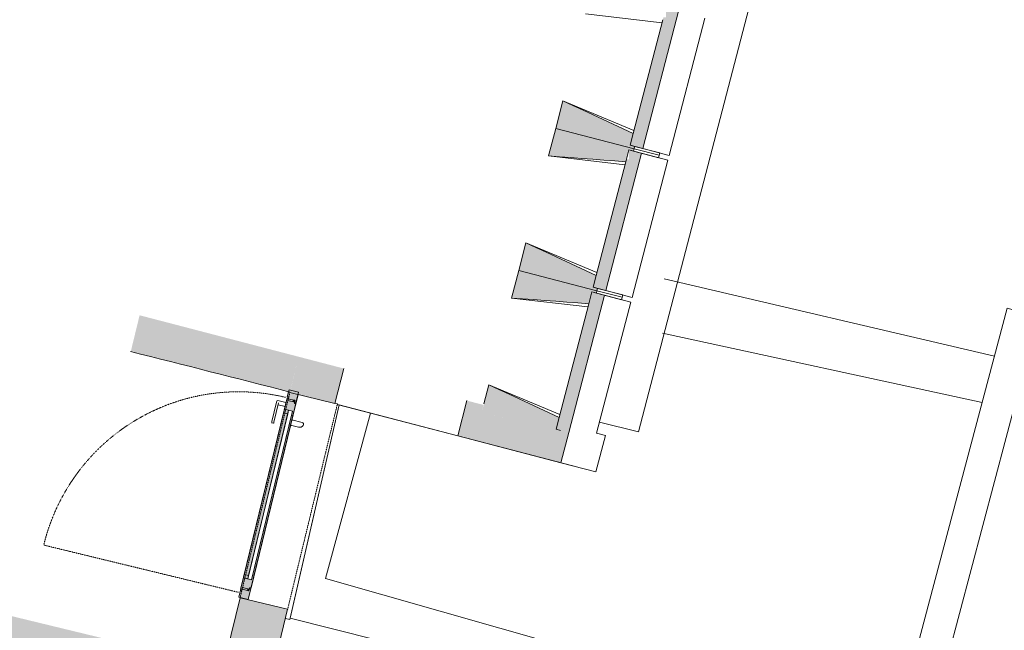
# Model space of a CAD drawing. Header units: centimetres. Extents: x -2721 to 2869, y -4046 to 286.
# Tile 24 of 29: x 955 to 1559, y -2621 to -2247. Entities that reach past the tile are written whole.
import ezdxf

# ---------------------------------------------------------------- set-up
doc = ezdxf.new("R2010")
doc.units = ezdxf.units.CM
doc.linetypes.add('Tiret', pattern=[0.25, 0.125, -0.125])
doc.linetypes.add('Tiret_2_', pattern=[0.25, 0.125, -0.125])
for name, color, linetype, lineweight in [('0-1', 7, 'Continuous', 5), ('A-DOOR-FRAM', 7, 'Continuous', 13), ('MUR-1', 7, 'Continuous', 18), ('MUR_C-1', 7, 'Continuous', 18), ('OSSATURE', 7, 'Continuous', 9), ('OSSATURE_C', 7, 'Continuous', 9), ('PORTE', 7, 'Continuous', 13), ('PORTE-1', 7, 'Continuous', 9), ('PORTE-Cadre-meneau', 7, 'Continuous', 13), ('SOL-1', 7, 'Continuous', 18)]:
    doc.layers.add(name, color=color, linetype=linetype, lineweight=lineweight)
for name, color, linetype, lineweight, true_color in [('A-DOOR-GLAZ', 7, 'Continuous', 13, 0x5c63b1), ('AB1_BAT', 7, 'Continuous', 9, 0x656565), ('AB1_MAC', 7, 'Continuous', 9, 0x666666), ('HACHURE_C-2', 7, 'Continuous', 13, 0x787878), ('OSSATURE-1', 7, 'Continuous', 5, 0x787878), ('PORTE-2', 7, 'Continuous', 9, 0xc0c0c0), ('PORTE-3', 9, 'Continuous', 9, 0x808080), ('PORTE-4', 5, 'Tiret_2_', 13, 0x0000ff), ('PORTE-5', 5, 'Continuous', 18, 0x0000ff), ('PORTE-6', 5, 'Tiret', 18, 0x0000ff), ('PORTE-verre', 7, 'Continuous', 13, 0x5c63b1)]:
    doc.layers.add(name, color=color, linetype=linetype, lineweight=lineweight, true_color=true_color)

# ---------------------------------------------------------------- blocks, each defined once
blk = doc.blocks.new('51_1V_PV_MM_XX_XX - Type 1-419808-2021_015_1111_DCE_1_50_Etat actuel')
at = {"layer": 'PORTE-2'}
h = blk.add_hatch(color=256, dxfattribs=at)
h.paths.add_polyline_path([(-60, 5.17), (-59, 5.17), (-59.04, 8.55), (-60, 8.55), (-60, 7.35)])
h.paths.add_polyline_path([(59.01, 5.17), (60, 5.17), (60, 8.55), (59.01, 8.55), (59.01, 5.31)])
for points in [[(-51, 6.7), (51.01, 6.7), (51.01, 9.4), (-51, 9.4), (-51, 7.23)], [(-50.7, 3.4), (50.71, 3.4), (50.71, 4.3), (-50.7, 4.3)]]:
    blk.add_hatch(color=256, dxfattribs=at).paths.add_polyline_path(points)
h = blk.add_hatch(color=256, dxfattribs=at)
h.paths.add_polyline_path([(-60, 4.68), (-59, 4.68), (-59, 5.17), (-60, 5.17), (-60, 4.71)])
h.paths.add_polyline_path([(59.01, 4.68), (60, 4.73), (60, 5.17), (59.01, 5.17), (59.01, 4.92)])
h = blk.add_hatch(color=256, dxfattribs=at)
h.paths.add_polyline_path([(-60, 4.48), (-59, 4.49), (-59.1, 4.68), (-60, 4.68)])
h.paths.add_polyline_path([(59.01, 4.48), (60, 4.49), (59.9, 4.68), (59.01, 4.68), (59.01, 4.49)])
h = blk.add_hatch(color=256, dxfattribs=at)
h.paths.add_polyline_path([(-60, 4.25), (-59, 4.33), (-59.05, 4.48), (-60, 4.43)])
h.paths.add_polyline_path([(-58.5, 3.4), (-58, 3.4), (-58, 4.25), (-58.5, 4.25), (-58.5, 4.13)])
h.paths.add_polyline_path([(58.01, 3.4), (58.5, 3.4), (58.5, 4.25), (58.01, 4.25), (58.01, 3.4)])
h.paths.add_polyline_path([(59.01, 4.25), (60, 4.25), (59.95, 4.48), (59.01, 4.37), (59.01, 4.33)])
at = {"layer": 'PORTE-3'}
h = blk.add_hatch(color=256, dxfattribs=at)
h.paths.add_polyline_path([(-65.4, 3.4), (-58.5, 3.4), (-58.5, 4.25), (-60, 4.25), (-60, 8.55), (-61, 8.55), (-61, 9.4), (-65.4, 9.4), (-65.4, 7.48)])
h.paths.add_polyline_path([(58.5, 3.4), (65.4, 3.4), (65.4, 9.4), (61, 9.4), (61, 8.55), (60, 8.55), (60, 4.25), (58.5, 4.25), (58.5, 3.89)])
h = blk.add_hatch(color=256, dxfattribs=at)
h.paths.add_polyline_path([(-60.5, 8.55), (-59, 8.55), (-59, 4.25), (-58, 4.25), (-58, 3.4), (-50.7, 3.4), (-50.7, 4.3), (-53.2, 4.3), (-53.2, 9.4), (-60.5, 9.4)])
h.paths.add_polyline_path([(50.71, 3.4), (58.01, 3.4), (58.01, 4.25), (59.01, 4.25), (59.01, 8.55), (60.51, 8.55), (60.51, 9.4), (53.21, 9.4), (53.21, 4.3), (50.71, 4.3), (50.71, 3.69)])
h = blk.add_hatch(color=256, dxfattribs=at)
h.paths.add_polyline_path([(-53.2, 6.7), (-51, 6.7), (-51, 9.4), (-53.2, 9.4), (-53.2, 8.87)])
h.paths.add_polyline_path([(51.01, 6.7), (53.21, 6.7), (53.21, 9.4), (51.01, 9.4), (51.01, 8.87)])
at = {"layer": 'A-DOOR-FRAM'}
for p, q in [((-65.4, 9.4), (-61, 9.4)), ((-65.4, 3.4), (-65.4, 9.4)), ((-61, 9.4), (-61, 8.55)), ((-61, 8.55), (-60, 8.55)), ((-60.5, 9.4), (-53.2, 9.4)), ((-60.5, 8.55), (-60.5, 9.4)), ((-59, 8.55), (-60.5, 8.55)), ((-60, 8.55), (-60, 4.25)), ((-59, 4.25), (-59, 8.55)), ((-53.2, 6.7), (-53.2, 9.4)), ((-53.2, 9.4), (-51, 9.4)), ((-53.2, 9.4), (-53.2, 4.3)), ((-51, 6.7), (-53.2, 6.7)), ((-51, 9.4), (-51, 6.7)), ((51.01, 9.4), (53.21, 9.4)), ((51.01, 6.7), (51.01, 9.4)), ((53.21, 6.7), (51.01, 6.7)), ((53.21, 9.4), (53.21, 6.7)), ((53.21, 9.4), (60.51, 9.4)), ((53.21, 4.3), (53.21, 9.4)), ((59.01, 8.55), (59.01, 4.25)), ((60.51, 8.55), (59.01, 8.55)), ((60, 8.55), (61, 8.55)), ((60, 4.25), (60, 8.55)), ((60.51, 9.4), (60.51, 8.55)), ((61, 9.4), (65.4, 9.4)), ((61, 8.55), (61, 9.4)), ((65.4, 9.4), (65.4, 3.4)), ((-58.5, 3.4), (-65.4, 3.4)), ((-60, 4.25), (-58.5, 4.25)), ((-58, 4.25), (-59, 4.25)), ((-58.5, 4.25), (-58.5, 3.4)), ((-58, 3.4), (-58, 4.25)), ((-50.7, 3.4), (-58, 3.4)), ((-53.2, 4.3), (-50.7, 4.3)), ((-50.7, 4.3), (-50.7, 3.4)), ((50.71, 4.3), (53.21, 4.3)), ((50.71, 3.4), (50.71, 4.3)), ((58.01, 3.4), (50.71, 3.4)), ((59.01, 4.25), (58.01, 4.25)), ((58.01, 4.25), (58.01, 3.4)), ((58.5, 4.25), (60, 4.25)), ((58.5, 3.4), (58.5, 4.25)), ((65.4, 3.4), (58.5, 3.4))]:
    blk.add_line(p, q, dxfattribs=at)
at = {"layer": 'A-DOOR-GLAZ'}
for p, q in [((-53.2, 6.7), (53.21, 6.7)), ((-53.2, 4.3), (-53.2, 6.7)), ((53.21, 6.7), (53.21, 4.3)), ((53.21, 4.3), (-53.2, 4.3))]:
    blk.add_line(p, q, dxfattribs=at)
at = {"layer": 'PORTE'}
for p, q in [((43.3, 15), (43.3, 13.75)), ((56.26, 15), (44.09, 15)), ((44.09, 15), (56.26, 15)), ((56.26, 13.75), (44.09, 13.75)), ((44.09, 13.75), (56.26, 13.75)), ((55.06, 13.75), (55.06, 9.4)), ((56.26, 13.75), (55.22, 13.75)), ((56.26, 13.75), (55.22, 13.75)), ((57.45, 15), (56.26, 15)), ((57.29, 15), (56.26, 15)), ((57.45, 13.75), (57.45, 15)), ((57.45, 9.4), (57.45, 13.75)), ((55.22, 9.4), (56.26, 9.4)), ((55.22, 9.4), (56.26, 9.4)), ((56.26, 9.4), (57.29, 9.4)), ((56.26, 9.4), (57.29, 9.4)), ((44.59, 3.4), (47.92, 3.4)), ((44.59, -1.62), (44.59, 3.4)), ((44.59, 3.4), (44.59, -1.62)), ((47.92, 3.4), (44.59, 3.4)), ((44.59, 3), (44.59, 3.4)), ((44.59, 3.4), (47.92, 3.4)), ((47.92, 3.4), (44.59, 3.4)), ((44.59, 3.4), (44.59, 3)), ((47.92, 3.4), (44.59, 3.4)), ((44.59, 3.4), (44.59, 3)), ((44.59, 3), (44.59, 3.4)), ((44.59, 3.4), (47.92, 3.4)), ((44.59, 3.4), (44.59, -1.62)), ((47.92, 3.4), (44.59, 3.4)), ((44.59, 3.4), (47.92, 3.4)), ((44.59, -1.62), (44.59, 3.4)), ((47.92, 3.4), (47.92, -3.07)), ((47.92, -3.07), (47.92, 3.4)), ((47.92, 3.4), (47.92, 3)), ((47.92, 3), (47.92, 3.4)), ((47.92, 3), (47.92, 3.4)), ((47.92, 3.4), (47.92, 3)), ((47.92, -3.07), (47.92, 3.4)), ((47.92, 3.4), (47.92, -3.07)), ((44.59, -1.69), (44.61, -1.87)), ((44.61, -1.87), (44.59, -1.69))]:
    blk.add_line(p, q, dxfattribs=at)
at = {"layer": 'PORTE', "flags": 128}
for points in [[(44.09, 13.75), (43.94, 13.75), (43.79, 13.75), (43.65, 13.75), (43.53, 13.75), (43.43, 13.75), (43.36, 13.75), (43.31, 13.75), (43.3, 13.75), (43.31, 13.75)], [(43.31, 15), (43.36, 15), (43.43, 15), (43.53, 15), (43.65, 15), (43.79, 15), (43.94, 15), (44.09, 15)], [(44.09, 15), (43.94, 15), (43.79, 15), (43.65, 15)], [(43.65, 13.75), (43.79, 13.75), (43.94, 13.75), (44.09, 13.75)]]:
    blk.add_lwpolyline(points, dxfattribs=at)
at = {"layer": 'PORTE'}
for centre, radius, start, end in [((47.31, -1.62), 2.72, 180, 249.4572), ((47.31, -1.62), 2.72, 180, 249.4572), ((47.31, -1.62), 2.72, 185.53297, 249.4572), ((47.31, -1.62), 2.72, 185.53297, 249.4572), ((46.76, -3.07), 1.16, 249.4572, 0), ((46.76, -3.07), 1.16, 249.4572, 360), ((46.76, -3.07), 1.16, 249.4572, 360), ((46.76, -3.07), 1.16, 249.4572, 360)]:
    blk.add_arc(centre, radius, start, end, dxfattribs=at)
at = {"layer": 'PORTE-4'}
blk.add_line((-62.5, 133.2), (-62.5, 10.2), dxfattribs=at)
blk.add_arc((-62.5, 10.2), 123, 0, 90, dxfattribs=at)
at = {"layer": 'PORTE-Cadre-meneau'}
for p, q in [((-65.4, 9.4), (-65.4, 3.4)), ((-65.4, 9.4), (-61, 9.4)), ((-61, 8.55), (-61, 9.4)), ((-59, 8.55), (-61, 8.55)), ((-60.5, 9.4), (-60.5, 8.55)), ((60.51, 9.4), (-60.5, 9.4)), ((-60.5, 8.55), (-59, 8.55)), ((-60, 8.55), (-59, 8.55)), ((-60, 5.17), (-60, 8.55)), ((-59, 8.55), (-59, 4.25)), ((-53.2, 9.4), (-53.2, 6.7)), ((53.21, 9.4), (-53.2, 9.4)), ((-53.2, 4.3), (-53.2, 9.4)), ((-53.2, 9.4), (53.21, 9.4)), ((-53.2, 6.7), (53.21, 6.7)), ((-51, 9.4), (51.01, 9.4)), ((-51, 6.7), (-51, 9.4)), ((51.01, 6.7), (-51, 6.7)), ((51.01, 6.7), (51.01, 9.4)), ((53.21, 9.4), (53.21, 6.7)), ((53.21, 9.4), (53.21, 4.3)), ((59.01, 4.25), (59.01, 8.55)), ((59.01, 8.55), (60.51, 8.55)), ((59.01, 8.55), (60, 8.55)), ((61, 8.55), (59.01, 8.55)), ((60, 8.55), (60, 5.17)), ((60.51, 8.55), (60.51, 9.4)), ((64.28, 9.4), (61, 9.4)), ((61, 9.4), (61, 8.55)), ((-65.4, 3.4), (51.13, 3.4)), ((-59, 5.17), (-60, 5.17)), ((-60, 4.68), (-60, 5.17)), ((-60, 4.68), (-59, 4.68)), ((-60, 4.48), (-60, 4.68)), ((-59, 4.48), (-60, 4.48)), ((-60, 4.25), (-60, 4.48)), ((-60, 4.25), (-58.5, 4.25)), ((-59, 4.25), (-58, 4.25)), ((-58.5, 4.25), (-58.5, 3.4)), ((-58.5, 3.4), (51.13, 3.4)), ((-58, 4.25), (-58, 3.4)), ((-58, 3.4), (-58, 4.25)), ((-58, 4.25), (-58, 3.4)), ((-58, 3.4), (51.13, 3.4)), ((51.13, 3.4), (-58, 3.4)), ((-58, 3.4), (51.13, 3.4)), ((53.21, 4.3), (-53.2, 4.3)), ((-50.7, 3.4), (-50.7, 4.3)), ((-50.7, 4.3), (50.71, 4.3)), ((50.71, 3.4), (-50.7, 3.4)), ((50.71, 4.3), (50.71, 3.4)), ((51.14, 3.4), (58.01, 3.4)), ((58.01, 3.4), (51.14, 3.4)), ((51.14, 3.4), (58.01, 3.4)), ((51.14, 3.4), (64.03, 3.4)), ((51.14, 3.4), (58.5, 3.4)), ((58.01, 3.4), (58.01, 4.25)), ((58.01, 4.25), (59.01, 4.25)), ((58.01, 3.4), (58.01, 4.25)), ((58.01, 4.25), (58.01, 3.4)), ((58.5, 3.4), (58.5, 4.25)), ((58.5, 4.25), (60, 4.25)), ((60, 5.17), (59.01, 5.17)), ((59.01, 4.68), (60, 4.68)), ((60, 4.48), (59.01, 4.48)), ((60, 5.17), (60, 4.68)), ((60, 4.68), (60, 4.48)), ((60, 4.48), (60, 4.25))]:
    blk.add_line(p, q, dxfattribs=at)
at = {"layer": 'PORTE-verre'}
for p, q in [((-53.2, 6.7), (-53.2, 4.3)), ((-53.2, 6.7), (53.21, 6.7)), ((53.21, 6.7), (53.21, 4.3)), ((53.21, 4.3), (-53.2, 4.3))]:
    blk.add_line(p, q, dxfattribs=at)
blk = doc.blocks.new('B02_ARC_rvt-1-2021_015_1111_DCE_1_50_Etat actuel')
at = {"layer": 'PORTE-1', "rotation": 76.3659729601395}
blk.add_blockref('51_1V_PV_MM_XX_XX - Type 1-419808-2021_015_1111_DCE_1_50_Etat actuel', (1113.59, -2539.51), dxfattribs=at)
blk = doc.blocks.new('Ouverture en rectangle - Ouverture en rectangle _129_5x239_-3440056-2021_015_1111_DCE_1_50_Etat actuel')
at = {"layer": 'PORTE-6'}
for p, q in [((-64.75, 15), (64.75, 15)), ((64.75, -15), (-64.75, -15))]:
    blk.add_line(p, q, dxfattribs=at)
blk = doc.blocks.new('B02_DC_STR_rvt-1-2021_015_1111_DCE_1_50_Etat actuel')
at = {"layer": 'HACHURE_C-2'}
h = blk.add_hatch(color=256, dxfattribs=at)
h.paths.add_polyline_path([(1120.44, -2475.04), (1125.7, -2453.35), (1028.22, -2427.94), (1022.78, -2450.29), (1082.37, -2465.3), (1119.61, -2474.83)])
h.paths.add_polyline_path([(941.72, -2430.47), (947.18, -2408.12), (884.18, -2393.19), (831.6, -2381), (826.56, -2403.44), (903.22, -2421.32)])
h.paths.add_polyline_path([(738.75, -2383.72), (743.79, -2361.28), (694.01, -2350.43), (689.26, -2372.94), (725.12, -2380.73)])
h.paths.add_polyline_path([(608.05, -2355.77), (612.81, -2333.27), (537.94, -2318.03), (472.03, -2305.04), (467.75, -2327.63), (542.47, -2342.39), (599.15, -2353.95)])
h.paths.add_polyline_path([(386.2, -2312.16), (390.49, -2289.56), (335.21, -2279.45), (315.91, -2276), (312.17, -2298.67), (378.41, -2310.72)])
h = blk.add_hatch(color=256, dxfattribs=at)
h.paths.add_polyline_path([(1095.62, -2689.27), (1097.62, -2681.48), (1101.03, -2682.36), (1119.02, -2608.19), (1089.86, -2601.12), (1070.03, -2682.89), (1090.74, -2688.08)])
h.paths.add_polyline_path([(1147.89, -2481.94), (1153.46, -2460.58), (1125.7, -2453.35), (1120.44, -2475.28), (1144.17, -2481.04)])
blk.add_hatch(color=256, dxfattribs=at).paths.add_polyline_path([(1286.66, -2518.34), (1291.47, -2499.88), (1286.45, -2498.57), (1286.07, -2500.02), (1238.08, -2487.51), (1239.17, -2482.92), (1228.94, -2480.26), (1223.32, -2501.83), (1286.07, -2518.19)])
h = blk.add_hatch(color=256, dxfattribs=at)
h.paths.add_polyline_path([(1070.03, -2682.89), (1079.46, -2644.02), (1035, -2633.09), (931.75, -2608.04), (922.5, -2646.96), (1005.59, -2667.01), (1035, -2674.26)])
h.paths.add_polyline_path([(841.69, -2628.01), (850.82, -2589.07), (714.01, -2558.22), (599.15, -2533.36), (472.93, -2507.3), (465.17, -2546.54), (479.87, -2549.51), (600.71, -2574.58), (725.12, -2601.61), (773, -2612.45)])
at = {"layer": 'OSSATURE-1'}
for points in [[(1336.88, -2325.7), (1358.82, -2241.51), (1351.01, -2239.48), (1351.01, -2245.18), (1349.53, -2245.18), (1329.07, -2323.67), (1331.85, -2324.39)], [(1331.48, -2325.84), (1331.85, -2324.39), (1329.07, -2323.67), (1330.95, -2316.46), (1287.9, -2296.4), (1283.48, -2313.33), (1330.95, -2325.7)], [(1326.44, -2333.77), (1328.31, -2326.57), (1331.1, -2327.29), (1331.48, -2325.84), (1283.48, -2313.33), (1279.07, -2330.27), (1319.67, -2333.27)], [(1314.17, -2412.79), (1336.12, -2328.6), (1328.31, -2326.57), (1328.31, -2332.27), (1326.83, -2332.27), (1306.37, -2410.76), (1309.15, -2411.48)], [(1308.77, -2412.93), (1309.15, -2411.48), (1306.37, -2410.76), (1308.25, -2403.55), (1265.2, -2383.49), (1260.78, -2400.42), (1308.25, -2412.79)], [(1303.74, -2420.86), (1305.61, -2413.66), (1308.4, -2414.38), (1308.77, -2412.93), (1260.78, -2400.42), (1256.37, -2417.36), (1297.01, -2420.36)], [(1291.47, -2499.88), (1313.42, -2415.69), (1305.61, -2413.66), (1283.67, -2497.85), (1286.45, -2498.57)], [(1286.07, -2500.02), (1286.45, -2498.57), (1283.67, -2497.85), (1285.55, -2490.64), (1242.5, -2470.58), (1238.08, -2487.51), (1285.55, -2499.88)]]:
    blk.add_hatch(color=256, dxfattribs=at).paths.add_polyline_path(points)
at = {"layer": 'MUR-1'}
for p, q in [((1147.89, -2481.94), (1153.46, -2460.58)), ((1147.89, -2481.94), (1149.54, -2482.34)), ((1228.94, -2480.26), (1223.32, -2501.83)), ((1149.54, -2482.34), (1149.48, -2482.58)), ((1223.32, -2501.83), (1149.48, -2482.58)), ((1308.57, -2500.28), (1313.96, -2501.69)), ((1313.96, -2501.69), (1308.15, -2523.94)), ((1308.15, -2523.94), (1286.66, -2518.34))]:
    blk.add_line(p, q, dxfattribs=at)
at = {"layer": 'MUR_C-1'}
for p, q in [((1147.89, -2481.94), (1153.46, -2460.58)), ((1120.44, -2475.04), (1120.39, -2475.27)), ((1120.39, -2475.27), (1147.89, -2481.94)), ((1228.94, -2480.26), (1223.32, -2501.83)), ((1286.66, -2518.34), (1291.47, -2499.88)), ((1223.32, -2501.83), (1286.66, -2518.34)), ((1089.86, -2601.12), (1079.46, -2644.02)), ((1119.02, -2608.19), (1089.86, -2601.12)), ((1101.03, -2682.36), (1119.02, -2608.19))]:
    blk.add_line(p, q, dxfattribs=at)
blk.add_arc((-1600.34, -13003.44), 10874.28, 75.510423, 76.041847, dxfattribs=at)
at = {"layer": 'OSSATURE'}
for p, q in [((1348.65, -2248.55), (1301.77, -2243.18)), ((1352.98, -2329.9), (1374.92, -2245.71)), ((1287.9, -2296.4), (1331.43, -2314.6)), ((1347.24, -2328.4), (1331.85, -2324.39)), ((1325.95, -2335.64), (1279.07, -2330.27)), ((1331.1, -2327.29), (1346.49, -2331.31)), ((1346.87, -2329.85), (1331.48, -2325.84)), ((1331.48, -2325.84), (1346.87, -2329.85)), ((1336.12, -2328.6), (1352.22, -2332.8)), ((1352.98, -2329.9), (1336.88, -2325.7)), ((1346.87, -2329.85), (1346.49, -2331.31)), ((1347.24, -2328.4), (1346.87, -2329.85)), ((1330.28, -2416.99), (1352.22, -2332.8)), ((1265.2, -2383.49), (1308.73, -2401.68)), ((1308.4, -2414.38), (1323.79, -2418.4)), ((1324.16, -2416.94), (1308.77, -2412.93)), ((1308.77, -2412.93), (1324.16, -2416.94)), ((1324.54, -2415.49), (1309.15, -2411.48)), ((1313.42, -2415.69), (1329.52, -2419.89)), ((1330.28, -2416.99), (1314.17, -2412.79)), ((1324.54, -2415.49), (1324.16, -2416.94)), ((1303.25, -2422.73), (1256.37, -2417.36)), ((1308.57, -2500.28), (1329.52, -2419.89)), ((1324.16, -2416.94), (1323.79, -2418.4)), ((1242.5, -2470.58), (1286.03, -2488.77)), ((1200.88, -2633.88), (1120.49, -2613.63))]:
    blk.add_line(p, q, dxfattribs=at)
at = {"layer": 'OSSATURE_C'}
for p, q in [((1336.88, -2325.7), (1358.82, -2241.51)), ((1349.12, -2246.74), (1330.96, -2316.4)), ((1287.9, -2296.4), (1283.48, -2313.33)), ((1283.48, -2313.33), (1279.07, -2330.27)), ((1283.48, -2313.33), (1331.48, -2325.84)), ((1331.48, -2325.84), (1283.48, -2313.33)), ((1329.07, -2323.67), (1330.95, -2316.46)), ((1330.95, -2316.46), (1329.07, -2323.67)), ((1331.85, -2324.39), (1329.07, -2323.67)), ((1329.07, -2323.67), (1336.88, -2325.7)), ((1331.48, -2325.84), (1331.85, -2324.39)), ((1314.17, -2412.79), (1336.12, -2328.6)), ((1326.44, -2333.77), (1328.31, -2326.57)), ((1328.31, -2326.57), (1326.44, -2333.77)), ((1328.31, -2326.57), (1331.1, -2327.29)), ((1336.12, -2328.6), (1328.31, -2326.57)), ((1331.1, -2327.29), (1331.48, -2325.84)), ((1326.42, -2333.83), (1308.26, -2403.49)), ((1265.2, -2383.49), (1260.78, -2400.42)), ((1260.78, -2400.42), (1256.37, -2417.36)), ((1260.78, -2400.42), (1308.77, -2412.93)), ((1308.77, -2412.93), (1260.78, -2400.42)), ((1306.37, -2410.76), (1308.25, -2403.55)), ((1308.25, -2403.55), (1306.37, -2410.76)), ((1291.47, -2499.88), (1313.42, -2415.69)), ((1303.74, -2420.86), (1305.61, -2413.66)), ((1305.61, -2413.66), (1303.74, -2420.86)), ((1305.61, -2413.66), (1308.4, -2414.38)), ((1313.42, -2415.69), (1305.61, -2413.66)), ((1309.15, -2411.48), (1306.37, -2410.76)), ((1306.37, -2410.76), (1314.17, -2412.79)), ((1308.4, -2414.38), (1308.77, -2412.93)), ((1308.77, -2412.93), (1309.15, -2411.48)), ((1303.72, -2420.92), (1285.56, -2490.58)), ((1297.01, -2420.36), (1303.74, -2420.86)), ((1242.5, -2470.58), (1239.45, -2482.27)), ((1283.67, -2497.85), (1285.55, -2490.64)), ((1285.55, -2490.64), (1283.67, -2497.85)), ((1286.45, -2498.57), (1283.67, -2497.85)), ((1283.67, -2497.85), (1286.45, -2498.57))]:
    blk.add_line(p, q, dxfattribs=at)
at = {"layer": 'OSSATURE_C', "flags": 128}
for points in [[(1330.95, -2316.46), (1324.8, -2313.6), (1318.65, -2310.73), (1312.5, -2307.86), (1306.35, -2305), (1300.2, -2302.13), (1294.05, -2299.26), (1287.9, -2296.4)], [(1279.07, -2330.27), (1285.84, -2330.77), (1292.6, -2331.27), (1299.37, -2331.77), (1306.14, -2332.27), (1312.9, -2332.77), (1319.67, -2333.27), (1326.44, -2333.77)], [(1308.25, -2403.55), (1302.1, -2400.69), (1295.95, -2397.82), (1289.8, -2394.95), (1283.65, -2392.09), (1277.5, -2389.22), (1271.35, -2386.35), (1265.2, -2383.49)], [(1256.37, -2417.36), (1263.13, -2417.86), (1269.9, -2418.36), (1276.67, -2418.86), (1283.43, -2419.36), (1290.2, -2419.86), (1296.97, -2420.36)], [(1285.55, -2490.64), (1279.4, -2487.78), (1273.25, -2484.91), (1267.1, -2482.04), (1260.95, -2479.18), (1254.8, -2476.31), (1248.65, -2473.44), (1242.5, -2470.58)]]:
    blk.add_lwpolyline(points, dxfattribs=at)
at = {"layer": 'SOL-1'}
for p, q in [((1347.24, -2328.4), (1346.49, -2331.31)), ((1346.49, -2331.31), (1346.87, -2329.85)), ((1346.87, -2329.85), (1347.24, -2328.4)), ((1324.54, -2415.49), (1323.79, -2418.4)), ((1324.16, -2416.94), (1324.54, -2415.49)), ((1323.79, -2418.4), (1324.16, -2416.94)), ((1120.29, -2614.49), (1150.67, -2482.91)), ((1150.67, -2482.91), (1120.49, -2613.63)), ((1297.01, -2521.05), (1150.67, -2482.91)), ((1150.67, -2482.91), (1297.03, -2521.06)), ((1117.65, -2613.83), (1120.29, -2614.49)), ((1120.29, -2614.49), (1120.49, -2613.63))]:
    blk.add_line(p, q, dxfattribs=at)
at = {"layer": 'PORTE-5', "rotation": 256.3659729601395}
blk.add_blockref('Ouverture en rectangle - Ouverture en rectangle _129_5x239_-3440056-2021_015_1111_DCE_1_50_Etat actuel', (1119.7, -2541.73), dxfattribs=at)
blk = doc.blocks.new('site treso_dwg-409476-2021_015_1111_DCE_1_50_Etat actuel')
at = {"layer": 'AB1_BAT', "flags": 128}
for points in [[(10554.83, 6290.25), (10562.99, 6311.49), (10950.75, 6236.6), (11615.28, 6075.21), (11432.44, 5373.25), (11408.46, 5379.24)], [(11267.98, 5384.74), (11240.44, 5283.38), (11993.18, 5068.92), (12223.58, 4989.36), (12214.9, 4964.83)]]:
    blk.add_lwpolyline(points, dxfattribs=at)
at = {"layer": 'AB1_MAC'}
for p, q in [((11650.66, 5419.68), (11448.16, 5467.07)), ((11643.12, 5391.26), (11447.08, 5433.66))]:
    blk.add_line(p, q, dxfattribs=at)
at = {"layer": 'AB1_MAC', "flags": 128}
blk.add_lwpolyline([(11588.79, 5186.41), (11658.43, 5448.99), (11738.36, 5426.63), (11749.4, 5395.96), (11707.76, 5198.65), (11698.45, 5154.55), (11679.4, 5160.08), (11691.92, 5219.26), (11729.06, 5394.91), (11722.82, 5410.7), (11672.23, 5423.81), (11607.81, 5180.88)], close=True, dxfattribs=at)

msp = doc.modelspace()

# ---------------------------------------------------------------- block references
at = {"layer": '0-1'}
for name in ['B02_DC_STR_rvt-1-2021_015_1111_DCE_1_50_Etat actuel', 'B02_ARC_rvt-1-2021_015_1111_DCE_1_50_Etat actuel']:
    msp.add_blockref(name, (0, 0), dxfattribs=at)
at = {"layer": 'AB1_MAC'}
msp.add_blockref('site treso_dwg-409476-2021_015_1111_DCE_1_50_Etat actuel', (-10098.11, -7872.66), dxfattribs=at)

doc.saveas('drawing.dxf')
